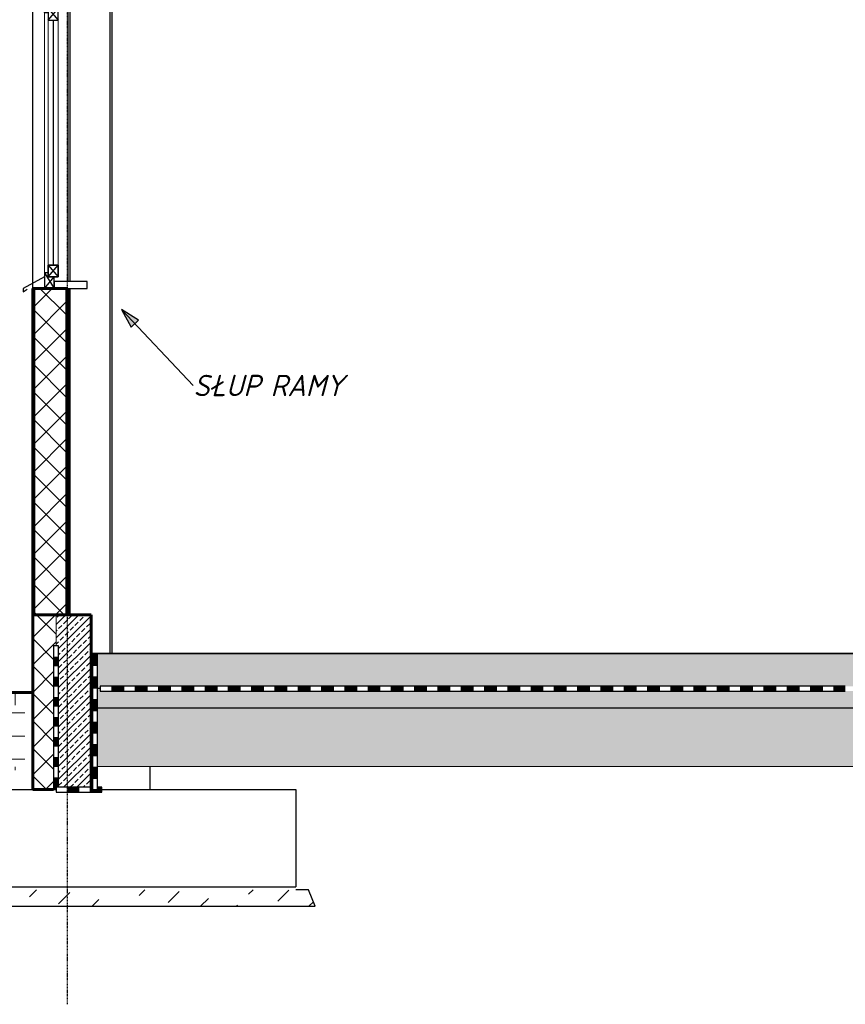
# Model space of a CAD drawing. Header units: millimetres. Extents: x -10352 to 14047, y -2253 to 9892.
# Tile 2 of 8: x -8201 to -3951, y -1805 to 3263. Entities that reach past the tile are written whole.
import ezdxf

# ---------------------------------------------------------------- set-up
doc = ezdxf.new("R2010")
doc.units = ezdxf.units.MM
doc.linetypes.add('Kreska', pattern=[4, 2.5, -1.5])
doc.linetypes.add('Linia osi', pattern=[14, 6, -3, 2, -3])
for name, color, linetype, lineweight in [('A-DETL-GENF', 92, 'Continuous', 25), ('A-FLOR', 192, 'Continuous', 25), ('A-FLOR-MCUT', 51, 'Continuous', 25), ('A-FLOR-OVHD', 1, 'Kreska', 20), ('A-FLOR-PATT', 8, 'Continuous', 35), ('A-GLAZ', 151, 'Continuous', 25), ('A-GLAZ-SILL', 1, 'Continuous', 25), ('A-WALL', 113, 'Continuous', 25), ('A-WALL-PATT', 111, 'Continuous', 60), ('G-ANNO-TEXT', 231, 'Continuous', 20), ('S-COLS', 52, 'Continuous', 25), ('S-FNDN', 32, 'Continuous', 25), ('S-GRID', 1, 'Continuous', 20)]:
    doc.layers.add(name, color=color, linetype=linetype, lineweight=lineweight)
doc.styles.add('GOST Common_I', font='GOST_Common Italic.ttf', dxfattribs={"height": 110})
pattern_1 = [(45, (-1913.88, 5171.7), (-70.7107, 70.7107), []), (135, (-1913.88, 5171.7), (-70.7107, -70.7107), [])]
pattern_2 = [(45, (-1913.88, 5171.7), (-35.921, 149.9703), [80.645, -80.645])]

# ---------------------------------------------------------------- blocks, each defined once
blk = doc.blocks.new('1-2 - 240x150-1907403-A')
at = {"layer": 'A-GLAZ'}
for p, q in [((-8073.9, 3380), (-8023.9, 3320)), ((-8073.9, 3300), (-8023.9, 3380)), ((-8073.9, 3300), (-8073.9, 3380)), ((-8073.9, 3380), (-8023.9, 3380)), ((-8073.9, 3380), (-8073.9, 3300)), ((-8023.9, 3380), (-8073.9, 3380)), ((-8023.9, 3380), (-8023.9, 3320)), ((-8023.9, 3320), (-8023.9, 3380)), ((-8053.9, 3300), (-8073.9, 3300)), ((-8073.9, 3300), (-8053.9, 3300)), ((-8053.9, 3320), (-8003.9, 3260)), ((-8053.9, 3260), (-8003.9, 3320)), ((-8003.9, 3320), (-8053.9, 3320)), ((-8053.9, 3320), (-8053.9, 3260)), ((-8003.9, 3320), (-8053.9, 3320)), ((-8053.9, 3320), (-8053.9, 3260)), ((-8053.9, 3300), (-8053.9, 3320)), ((-8053.9, 3320), (-8023.9, 3320)), ((-8003.9, 3260), (-8003.9, 3320)), ((-8003.9, 3260), (-8003.9, 3320)), ((-8053.9, 3260), (-8003.9, 3260)), ((-8053.9, 3260), (-8003.9, 3260)), ((-8028.9, 3260), (-8028.9, 2000)), ((-8053.9, 2000), (-8003.9, 1940)), ((-8053.9, 1940), (-8003.9, 2000)), ((-8053.9, 1940), (-8053.9, 2000)), ((-8053.9, 2000), (-8003.9, 2000)), ((-8003.9, 2000), (-8053.9, 2000)), ((-8053.9, 2000), (-8053.9, 1940)), ((-8003.9, 2000), (-8003.9, 1940)), ((-8003.9, 1940), (-8003.9, 2000)), ((-8073.9, 1940), (-8183.9, 1880)), ((-8073.9, 1960), (-8023.9, 1880)), ((-8053.9, 1960), (-8073.9, 1960)), ((-8073.9, 1960), (-8073.9, 1880)), ((-8073.9, 1960), (-8073.9, 1880)), ((-8053.9, 1960), (-8073.9, 1960)), ((-8073.9, 1880), (-8023.9, 1940)), ((-8053.9, 1940), (-8053.9, 1960)), ((-8003.9, 1940), (-8053.9, 1940)), ((-8053.9, 1940), (-8003.9, 1940)), ((-8023.9, 1940), (-8053.9, 1940)), ((-8023.9, 1880), (-8023.9, 1940)), ((-8023.9, 1880), (-8023.9, 1940)), ((-8183.9, 1880), (-8183.9, 1862)), ((-8183.9, 1862), (-8163.4, 1876.3)), ((-8073.9, 1880), (-8023.9, 1880)), ((-8073.9, 1880), (-8023.9, 1880))]:
    blk.add_line(p, q, dxfattribs=at)
at = {"layer": 'A-GLAZ', "lineweight": 20}
for p, q in [((-8073.9, 1960), (-8073.9, 3300)), ((-8053.9, 3260), (-8053.9, 2000)), ((-8003.9, 3260), (-8003.9, 2000))]:
    blk.add_line(p, q, dxfattribs=at)
at = {"layer": 'A-GLAZ-SILL'}
for p, q in [((-7853.9, 1915), (-8023.9, 1915)), ((-8023.9, 1915), (-8023.9, 1880)), ((-8023.9, 1880), (-7853.9, 1880)), ((-7853.9, 1880), (-7853.9, 1915))]:
    blk.add_line(p, q, dxfattribs=at)
blk = doc.blocks.new('AR Stopa fundam 1 - SF-3-V2-A')
at = {"layer": 'S-FNDN'}
for p, q in [((-7528.9, -700), (-7528.9, -580)), ((-8778.9, -700), (-8133.9, -700)), ((-8778.9, -1200), (-8778.9, -700)), ((-7778.9, -700), (-6778.9, -700)), ((-6778.9, -700), (-6778.9, -1200)), ((-8778.9, -1200), (-6778.9, -1200))]:
    blk.add_line(p, q, dxfattribs=at)
blk = doc.blocks.new('Grunt - Grunt-1944224-A')
at = {"layer": 'A-DETL-GENF', "lineweight": 20}
h = blk.add_hatch(dxfattribs=at)
h.set_pattern_fill('FP_6', color=256, style=0, pattern_type=2)
h.set_pattern_definition([(0, (-1913.88, 5171.7), (317.5, 317.5), [317.5, -317.5]), (0, (-1913.88, 5290.76), (317.5, 317.5), [317.5, -317.5]), (0, (-1913.88, 5409.83), (317.5, 317.5), [317.5, -317.5]), (90, (-1874.2, 5449.5), (-317.5, 317.5), [317.5, -317.5]), (90, (-1755.13, 5449.5), (-317.5, 317.5), [317.5, -317.5]), (90, (-1636.06, 5449.5), (-317.5, 317.5), [317.5, -317.5])])
h.paths.add_polyline_path([(-8173.9, -600), (-8173.9, -200), (-9062.7, -200), (-9062.7, -600), (-8778.9, -600)], flags=0)
at = {"layer": 'A-DETL-GENF', "lineweight": 60}
for p in [(-8173.9, -200), (-8133.9, -200)]:
    blk.add_line(p, (-9062.7, -200), dxfattribs=at)
blk = doc.blocks.new('Podbudowa fundamentu - Z odsadzką-1948091-A')
at = {"layer": 'A-DETL-GENF', "lineweight": 20}
h = blk.add_hatch(dxfattribs=at)
h.set_pattern_fill('FP_4', color=256, style=0, pattern_type=2)
h.set_pattern_definition(pattern_2)
h.paths.add_polyline_path([(-7833.9, -1300), (-6680.3, -1300), (-6713.8, -1215), (-8844, -1215), (-8877.5, -1300), (-8778.9, -1300)], flags=0)
at = {"layer": 'A-DETL-GENF'}
for p, q in [((-8844, -1215), (-8877.5, -1300)), ((-8778.9, -1215), (-8844, -1215)), ((-6713.8, -1215), (-6778.9, -1215)), ((-6680.3, -1300), (-6713.8, -1215)), ((-8877.5, -1300), (-6680.3, -1300))]:
    blk.add_line(p, q, dxfattribs=at)
blk = doc.blocks.new('Detal powtarzalny - izolacja 1-1574146-A')
at = {"layer": 'A-DETL-GENF'}
for points in [[(-8026.4, -63.3), (-8001.4, -63.3), (-8001.4, -20), (-8026.4, -20)], [(-8013.9, -166.7), (-8001.4, -166.7), (-8001.4, -123.3), (-8026.4, -123.3), (-8026.4, -166.7)], [(-8013.9, -270), (-8001.4, -270), (-8001.4, -226.7), (-8026.4, -226.7), (-8026.4, -270)], [(-8001.4, -373.3), (-8001.4, -330), (-8026.4, -330), (-8026.4, -373.3), (-8013.9, -373.3)], [(-8026.4, -476.7), (-8001.4, -476.7), (-8001.4, -433.3), (-8026.4, -433.3)], [(-8026.4, -580), (-8001.4, -580), (-8001.4, -536.7), (-8026.4, -536.7)], [(-8026.4, -700), (-8013.9, -700), (-8013.9, -687.5), (-8001.4, -687.5), (-8001.4, -640), (-8026.4, -640), (-8026.4, -687.5)]]:
    blk.add_hatch(color=256, dxfattribs=at).paths.add_polyline_path(points, flags=0)
for p, q in [((-8026.4, 40), (-8026.4, -20)), ((-8001.4, 40), (-8026.4, 40)), ((-8001.4, -20), (-8001.4, 40)), ((-8001.4, -20), (-8026.4, -20)), ((-8026.4, -20), (-8026.4, -63.3)), ((-8001.4, -63.3), (-8001.4, -20)), ((-8026.4, -63.3), (-8026.4, -123.3)), ((-8001.4, -63.3), (-8026.4, -63.3)), ((-8001.4, -123.3), (-8001.4, -63.3)), ((-8001.4, -123.3), (-8026.4, -123.3)), ((-8026.4, -123.3), (-8026.4, -166.7)), ((-8001.4, -166.7), (-8001.4, -123.3)), ((-8026.4, -166.7), (-8026.4, -226.7)), ((-8001.4, -166.7), (-8026.4, -166.7)), ((-8001.4, -226.7), (-8001.4, -166.7)), ((-8001.4, -226.7), (-8026.4, -226.7)), ((-8026.4, -226.7), (-8026.4, -270)), ((-8001.4, -270), (-8001.4, -226.7)), ((-8026.4, -270), (-8026.4, -330)), ((-8001.4, -270), (-8026.4, -270)), ((-8001.4, -330), (-8001.4, -270)), ((-8001.4, -330), (-8026.4, -330)), ((-8026.4, -330), (-8026.4, -373.3)), ((-8001.4, -373.3), (-8001.4, -330)), ((-8026.4, -373.3), (-8026.4, -433.3)), ((-8001.4, -373.3), (-8026.4, -373.3)), ((-8001.4, -433.3), (-8001.4, -373.3)), ((-8001.4, -433.3), (-8026.4, -433.3)), ((-8026.4, -433.3), (-8026.4, -476.7)), ((-8001.4, -476.7), (-8001.4, -433.3)), ((-8026.4, -476.7), (-8026.4, -536.7)), ((-8001.4, -476.7), (-8026.4, -476.7)), ((-8001.4, -536.7), (-8001.4, -476.7)), ((-8001.4, -536.7), (-8026.4, -536.7)), ((-8026.4, -536.7), (-8026.4, -580)), ((-8001.4, -580), (-8001.4, -536.7)), ((-8026.4, -580), (-8026.4, -640)), ((-8001.4, -580), (-8026.4, -580)), ((-8001.4, -640), (-8001.4, -580)), ((-8001.4, -640), (-8026.4, -640)), ((-8026.4, -640), (-8026.4, -700)), ((-8001.4, -687.5), (-8001.4, -640)), ((-8026.4, -700), (-8013.9, -700))]:
    blk.add_line(p, q, dxfattribs=at)
at = {"layer": 'A-DETL-GENF', "lineweight": 20}
for p, q in [((-8026.4, -63.3), (-8026.4, 40)), ((-8026.4, 40), (-8001.4, 40)), ((-8001.4, -63.3), (-8001.4, 40)), ((-8026.4, -166.7), (-8026.4, -63.3)), ((-8026.4, -63.3), (-8001.4, -63.3)), ((-8001.4, -166.7), (-8001.4, -63.3)), ((-8026.4, -270), (-8026.4, -166.7)), ((-8026.4, -166.7), (-8001.4, -166.7)), ((-8001.4, -270), (-8001.4, -166.7)), ((-8026.4, -373.3), (-8026.4, -270)), ((-8026.4, -270), (-8001.4, -270)), ((-8001.4, -373.3), (-8001.4, -270)), ((-8026.4, -476.7), (-8026.4, -373.3)), ((-8026.4, -373.3), (-8001.4, -373.3)), ((-8001.4, -476.7), (-8001.4, -373.3)), ((-8026.4, -580), (-8026.4, -476.7)), ((-8026.4, -476.7), (-8001.4, -476.7)), ((-8001.4, -580), (-8001.4, -476.7)), ((-8026.4, -700), (-8026.4, -580)), ((-8026.4, -580), (-8001.4, -580)), ((-8001.4, -687.5), (-8001.4, -580))]:
    blk.add_line(p, q, dxfattribs=at)
blk = doc.blocks.new('Detal powtarzalny - izolacja 1-V9-A')
at = {"layer": 'A-DETL-GENF'}
for points in [[(-7898.9, -712.5), (-7898.9, -687.5), (-7953.9, -687.5), (-7953.9, -712.5)], [(-7838.9, -712.5), (-7778.9, -712.5), (-7778.9, -687.5), (-7801.4, -687.5), (-7801.4, -700), (-7826.4, -700), (-7826.4, -687.5), (-7838.9, -687.5), (-7838.9, -700)]]:
    blk.add_hatch(color=256, dxfattribs=at).paths.add_polyline_path(points, flags=0)
for p, q in [((-7953.9, -687.5), (-8013.9, -687.5)), ((-8013.9, -687.5), (-8013.9, -712.5)), ((-7953.9, -687.5), (-7953.9, -712.5)), ((-7898.9, -687.5), (-7953.9, -687.5)), ((-7838.9, -687.5), (-7898.9, -687.5)), ((-7898.9, -687.5), (-7898.9, -712.5)), ((-7838.9, -687.5), (-7838.9, -712.5)), ((-7826.4, -687.5), (-7838.9, -687.5)), ((-7778.9, -687.5), (-7801.4, -687.5)), ((-7778.9, -712.5), (-7778.9, -687.5)), ((-8013.9, -712.5), (-7953.9, -712.5)), ((-7953.9, -712.5), (-7898.9, -712.5)), ((-7898.9, -712.5), (-7838.9, -712.5)), ((-7838.9, -712.5), (-7778.9, -712.5))]:
    blk.add_line(p, q, dxfattribs=at)
at = {"layer": 'A-DETL-GENF', "lineweight": 20}
for p, q in [((-7898.9, -687.5), (-8013.9, -687.5)), ((-8013.9, -712.5), (-8013.9, -687.5)), ((-7826.4, -687.5), (-7898.9, -687.5)), ((-7898.9, -712.5), (-7898.9, -687.5)), ((-7778.9, -687.5), (-7801.4, -687.5)), ((-7898.9, -712.5), (-8013.9, -712.5)), ((-7778.9, -712.5), (-7898.9, -712.5))]:
    blk.add_line(p, q, dxfattribs=at)
blk = doc.blocks.new('Detal powtarzalny - izolacja 1-V10-A')
at = {"layer": 'A-DETL-GENF'}
for points in [[(-7801.4, -60), (-7801.4, 0), (-7826.4, 0), (-7826.4, -60)], [(-7801.4, -176), (-7801.4, -120), (-7826.4, -120), (-7826.4, -176)], [(-7801.4, -292), (-7801.4, -236), (-7826.4, -236), (-7826.4, -292)], [(-7801.4, -408), (-7801.4, -352), (-7826.4, -352), (-7826.4, -408)], [(-7801.4, -524), (-7801.4, -468), (-7826.4, -468), (-7826.4, -524)], [(-7801.4, -640), (-7801.4, -584), (-7826.4, -584), (-7826.4, -640)]]:
    blk.add_hatch(color=256, dxfattribs=at).paths.add_polyline_path(points, flags=0)
for p, q in [((-7801.4, 0), (-7826.4, 0)), ((-7826.4, 0), (-7826.4, -60)), ((-7801.4, -60), (-7801.4, 0)), ((-7826.4, -60), (-7826.4, -120)), ((-7826.4, -60), (-7801.4, -60)), ((-7801.4, -120), (-7801.4, -60)), ((-7826.4, -120), (-7826.4, -176)), ((-7826.4, -120), (-7801.4, -120)), ((-7801.4, -176), (-7801.4, -120)), ((-7826.4, -176), (-7826.4, -236)), ((-7826.4, -176), (-7801.4, -176)), ((-7801.4, -236), (-7801.4, -176)), ((-7826.4, -236), (-7826.4, -292)), ((-7826.4, -236), (-7801.4, -236)), ((-7801.4, -292), (-7801.4, -236)), ((-7826.4, -292), (-7826.4, -352)), ((-7826.4, -292), (-7801.4, -292)), ((-7801.4, -352), (-7801.4, -292)), ((-7826.4, -352), (-7826.4, -408)), ((-7826.4, -352), (-7801.4, -352)), ((-7801.4, -408), (-7801.4, -352)), ((-7826.4, -408), (-7801.4, -408)), ((-7826.4, -408.3), (-7826.4, -468)), ((-7801.4, -468), (-7801.4, -408.3)), ((-7826.4, -468), (-7826.4, -524)), ((-7826.4, -468), (-7801.4, -468)), ((-7801.4, -524), (-7801.4, -468)), ((-7826.4, -524), (-7826.4, -584)), ((-7826.4, -524), (-7801.4, -524)), ((-7801.4, -584), (-7801.4, -524)), ((-7826.4, -584), (-7826.4, -640)), ((-7826.4, -584), (-7801.4, -584)), ((-7801.4, -640), (-7801.4, -584)), ((-7826.4, -640), (-7826.4, -700)), ((-7826.4, -640), (-7801.4, -640)), ((-7801.4, -700), (-7801.4, -640)), ((-7826.4, -700), (-7801.4, -700))]:
    blk.add_line(p, q, dxfattribs=at)
at = {"layer": 'A-DETL-GENF', "lineweight": 20}
for p, q in [((-7826.4, 0), (-7826.4, -120)), ((-7801.4, 0), (-7801.4, -120)), ((-7826.4, -120), (-7826.4, -236)), ((-7801.4, -120), (-7826.4, -120)), ((-7801.4, -120), (-7801.4, -236)), ((-7826.4, -236), (-7826.4, -352)), ((-7801.4, -236), (-7826.4, -236)), ((-7801.4, -236), (-7801.4, -352)), ((-7826.4, -352), (-7826.4, -468)), ((-7801.4, -352), (-7826.4, -352)), ((-7801.4, -352), (-7801.4, -468)), ((-7826.4, -468), (-7826.4, -584)), ((-7801.4, -468), (-7826.4, -468)), ((-7801.4, -468), (-7801.4, -584)), ((-7826.4, -584), (-7826.4, -700)), ((-7801.4, -584), (-7826.4, -584)), ((-7801.4, -584), (-7801.4, -700)), ((-7801.4, -700), (-7826.4, -700))]:
    blk.add_line(p, q, dxfattribs=at)
blk = doc.blocks.new('Detal powtarzalny - izolacja 1-V11-A')
at = {"layer": 'A-DETL-GENF'}
for points in [[(-7666.5, -192.5), (-7666.5, -167.5), (-7726.4, -167.5), (-7726.4, -192.5)], [(-7606.5, -192.5), (-7546.7, -192.5), (-7546.7, -167.5), (-7606.5, -167.5), (-7606.5, -180)], [(-7486.7, -192.5), (-7426.8, -192.5), (-7426.8, -167.5), (-7486.7, -167.5), (-7486.7, -180)], [(-7366.8, -192.5), (-7307, -192.5), (-7307, -167.5), (-7366.8, -167.5), (-7366.8, -180)], [(-7247, -192.5), (-7187.1, -192.5), (-7187.1, -167.5), (-7247, -167.5), (-7247, -180)], [(-7127.1, -192.5), (-7067.2, -192.5), (-7067.2, -167.5), (-7127.1, -167.5), (-7127.1, -180)], [(-7007.2, -192.5), (-6947.4, -192.5), (-6947.4, -167.5), (-7007.2, -167.5), (-7007.2, -180)], [(-6887.4, -192.5), (-6827.5, -192.5), (-6827.5, -167.5), (-6887.4, -167.5), (-6887.4, -180)], [(-6767.5, -192.5), (-6707.7, -192.5), (-6707.7, -167.5), (-6767.5, -167.5), (-6767.5, -180)], [(-6587.8, -192.5), (-6587.8, -167.5), (-6647.7, -167.5), (-6647.7, -192.5), (-6591.6, -192.5)], [(-6467.9, -192.5), (-6467.9, -167.5), (-6527.8, -167.5), (-6527.8, -192.5)], [(-6348.1, -192.5), (-6348.1, -167.5), (-6407.9, -167.5), (-6407.9, -192.5)], [(-6228.2, -192.5), (-6228.2, -167.5), (-6288.1, -167.5), (-6288.1, -192.5)], [(-6168.2, -192.5), (-6108.4, -192.5), (-6108.4, -167.5), (-6168.2, -167.5), (-6168.2, -180)], [(-6048.4, -192.5), (-5988.5, -192.5), (-5988.5, -167.5), (-6048.4, -167.5), (-6048.4, -180)], [(-5928.5, -192.5), (-5868.6, -192.5), (-5868.6, -167.5), (-5928.5, -167.5), (-5928.5, -180)], [(-5808.6, -192.5), (-5748.8, -192.5), (-5748.8, -167.5), (-5808.6, -167.5), (-5808.6, -180)], [(-5688.8, -192.5), (-5628.9, -192.5), (-5628.9, -167.5), (-5688.8, -167.5), (-5688.8, -180)], [(-5568.9, -192.5), (-5509.1, -192.5), (-5509.1, -167.5), (-5568.9, -167.5), (-5568.9, -180)], [(-5449.1, -192.5), (-5389.2, -192.5), (-5389.2, -167.5), (-5449.1, -167.5), (-5449.1, -180)], [(-5329.2, -192.5), (-5269.3, -192.5), (-5269.3, -167.5), (-5329.2, -167.5), (-5329.2, -180)], [(-5209.3, -192.5), (-5149.5, -192.5), (-5149.5, -167.5), (-5209.3, -167.5), (-5209.3, -180)], [(-5089.5, -192.5), (-5029.6, -192.5), (-5029.6, -167.5), (-5089.5, -167.5), (-5089.5, -180)], [(-4969.6, -192.5), (-4909.8, -192.5), (-4909.8, -167.5), (-4969.6, -167.5), (-4969.6, -180)], [(-4849.8, -192.5), (-4789.9, -192.5), (-4789.9, -167.5), (-4849.8, -167.5), (-4849.8, -180)], [(-4729.9, -192.5), (-4670.1, -192.5), (-4670.1, -167.5), (-4729.9, -167.5), (-4729.9, -180)], [(-4610.1, -192.5), (-4550.2, -192.5), (-4550.2, -167.5), (-4610.1, -167.5), (-4610.1, -180)], [(-4490.2, -192.5), (-4430.3, -192.5), (-4430.3, -167.5), (-4490.2, -167.5), (-4490.2, -180)], [(-4370.3, -192.5), (-4310.5, -192.5), (-4310.5, -167.5), (-4370.3, -167.5), (-4370.3, -180)], [(-4250.5, -192.5), (-4190.6, -192.5), (-4190.6, -167.5), (-4250.5, -167.5), (-4250.5, -180)], [(-4070.8, -192.5), (-4070.8, -167.5), (-4130.6, -167.5), (-4130.6, -192.5), (-4120.4, -192.5)], [(-3950.9, -192.5), (-3950.9, -167.5), (-4010.8, -167.5), (-4010.8, -192.5)]]:
    blk.add_hatch(color=256, dxfattribs=at).paths.add_polyline_path(points, flags=0)
for p, q in [((-7726.4, -167.5), (-7786.4, -167.5)), ((-7786.4, -167.5), (-7786.4, -192.5)), ((-7786.4, -192.5), (-7726.4, -192.5)), ((-7726.4, -167.5), (-7726.4, -192.5)), ((-7666.5, -167.5), (-7726.4, -167.5)), ((-7726.4, -192.5), (-7666.5, -192.5)), ((-7606.5, -167.5), (-7666.5, -167.5)), ((-7666.5, -167.5), (-7666.5, -192.5)), ((-7666.5, -192.5), (-7606.5, -192.5)), ((-7606.5, -167.5), (-7606.5, -192.5)), ((-7546.7, -167.5), (-7606.5, -167.5)), ((-7606.5, -192.5), (-7546.7, -192.5)), ((-7486.7, -167.5), (-7546.7, -167.5)), ((-7546.7, -167.5), (-7546.7, -192.5)), ((-7546.7, -192.5), (-7486.7, -192.5)), ((-7486.7, -167.5), (-7486.7, -192.5)), ((-7426.8, -167.5), (-7486.7, -167.5)), ((-7486.7, -192.5), (-7426.8, -192.5)), ((-7366.8, -167.5), (-7426.8, -167.5)), ((-7426.8, -167.5), (-7426.8, -192.5)), ((-7426.8, -192.5), (-7366.8, -192.5)), ((-7366.8, -167.5), (-7366.8, -192.5)), ((-7307, -167.5), (-7366.8, -167.5)), ((-7366.8, -192.5), (-7307, -192.5)), ((-7247, -167.5), (-7307, -167.5)), ((-7307, -167.5), (-7307, -192.5)), ((-7307, -192.5), (-7247, -192.5)), ((-7247, -167.5), (-7247, -192.5)), ((-7187.1, -167.5), (-7247, -167.5)), ((-7247, -192.5), (-7187.1, -192.5)), ((-7127.1, -167.5), (-7187.1, -167.5)), ((-7187.1, -167.5), (-7187.1, -192.5)), ((-7187.1, -192.5), (-7127.1, -192.5)), ((-7127.1, -167.5), (-7127.1, -192.5)), ((-7067.2, -167.5), (-7127.1, -167.5)), ((-7127.1, -192.5), (-7067.2, -192.5)), ((-7007.2, -167.5), (-7067.2, -167.5)), ((-7067.2, -167.5), (-7067.2, -192.5)), ((-7067.2, -192.5), (-7007.2, -192.5)), ((-7007.2, -167.5), (-7007.2, -192.5)), ((-6947.4, -167.5), (-7007.2, -167.5)), ((-7007.2, -192.5), (-6947.4, -192.5)), ((-6887.4, -167.5), (-6947.4, -167.5)), ((-6947.4, -167.5), (-6947.4, -192.5)), ((-6947.4, -192.5), (-6887.4, -192.5)), ((-6887.4, -167.5), (-6887.4, -192.5)), ((-6827.5, -167.5), (-6887.4, -167.5)), ((-6887.4, -192.5), (-6827.5, -192.5)), ((-6767.5, -167.5), (-6827.5, -167.5)), ((-6827.5, -167.5), (-6827.5, -192.5)), ((-6827.5, -192.5), (-6767.5, -192.5)), ((-6767.5, -167.5), (-6767.5, -192.5)), ((-6707.7, -167.5), (-6767.5, -167.5)), ((-6767.5, -192.5), (-6707.7, -192.5)), ((-6647.7, -167.5), (-6707.7, -167.5)), ((-6707.7, -167.5), (-6707.7, -192.5)), ((-6707.7, -192.5), (-6647.7, -192.5)), ((-6647.7, -167.5), (-6647.7, -192.5)), ((-6587.8, -167.5), (-6647.7, -167.5)), ((-6647.7, -192.5), (-6587.8, -192.5)), ((-6527.8, -167.5), (-6587.8, -167.5)), ((-6587.8, -167.5), (-6587.8, -192.5)), ((-6587.8, -192.5), (-6527.8, -192.5)), ((-6527.8, -167.5), (-6527.8, -192.5)), ((-6467.9, -167.5), (-6527.8, -167.5)), ((-6527.8, -192.5), (-6467.9, -192.5)), ((-6407.9, -167.5), (-6467.9, -167.5)), ((-6467.9, -167.5), (-6467.9, -192.5)), ((-6467.9, -192.5), (-6407.9, -192.5)), ((-6407.9, -167.5), (-6407.9, -192.5)), ((-6348.1, -167.5), (-6407.9, -167.5)), ((-6407.9, -192.5), (-6348.1, -192.5)), ((-6288.1, -167.5), (-6348.1, -167.5)), ((-6348.1, -167.5), (-6348.1, -192.5)), ((-6348.1, -192.5), (-6288.1, -192.5)), ((-6288.1, -167.5), (-6288.1, -192.5)), ((-6228.2, -167.5), (-6288.1, -167.5)), ((-6288.1, -192.5), (-6228.2, -192.5)), ((-6168.2, -167.5), (-6228.2, -167.5)), ((-6228.2, -167.5), (-6228.2, -192.5)), ((-6228.2, -192.5), (-6168.2, -192.5)), ((-6168.2, -167.5), (-6168.2, -192.5)), ((-6108.4, -167.5), (-6168.2, -167.5)), ((-6168.2, -192.5), (-6108.4, -192.5)), ((-6048.4, -167.5), (-6108.4, -167.5)), ((-6108.4, -167.5), (-6108.4, -192.5)), ((-6108.4, -192.5), (-6048.4, -192.5)), ((-6048.4, -167.5), (-6048.4, -192.5)), ((-5988.5, -167.5), (-6048.4, -167.5)), ((-6048.4, -192.5), (-5988.5, -192.5)), ((-5928.5, -167.5), (-5988.5, -167.5)), ((-5988.5, -167.5), (-5988.5, -192.5)), ((-5988.5, -192.5), (-5928.5, -192.5)), ((-5928.5, -167.5), (-5928.5, -192.5)), ((-5868.6, -167.5), (-5928.5, -167.5)), ((-5928.5, -192.5), (-5868.6, -192.5)), ((-5808.6, -167.5), (-5868.6, -167.5)), ((-5868.6, -167.5), (-5868.6, -192.5)), ((-5868.6, -192.5), (-5808.6, -192.5)), ((-5808.6, -167.5), (-5808.6, -192.5)), ((-5748.8, -167.5), (-5808.6, -167.5)), ((-5808.6, -192.5), (-5748.8, -192.5)), ((-5688.8, -167.5), (-5748.8, -167.5)), ((-5748.8, -167.5), (-5748.8, -192.5)), ((-5748.8, -192.5), (-5688.8, -192.5)), ((-5688.8, -167.5), (-5688.8, -192.5)), ((-5628.9, -167.5), (-5688.8, -167.5)), ((-5688.8, -192.5), (-5628.9, -192.5)), ((-5568.9, -167.5), (-5628.9, -167.5)), ((-5628.9, -167.5), (-5628.9, -192.5)), ((-5628.9, -192.5), (-5568.9, -192.5)), ((-5568.9, -167.5), (-5568.9, -192.5)), ((-5509.1, -167.5), (-5568.9, -167.5)), ((-5568.9, -192.5), (-5509.1, -192.5)), ((-5449.1, -167.5), (-5509.1, -167.5)), ((-5509.1, -167.5), (-5509.1, -192.5)), ((-5509.1, -192.5), (-5449.1, -192.5)), ((-5449.1, -167.5), (-5449.1, -192.5)), ((-5389.2, -167.5), (-5449.1, -167.5)), ((-5449.1, -192.5), (-5389.2, -192.5)), ((-5329.2, -167.5), (-5389.2, -167.5)), ((-5389.2, -167.5), (-5389.2, -192.5)), ((-5389.2, -192.5), (-5329.2, -192.5)), ((-5329.2, -167.5), (-5329.2, -192.5)), ((-5269.3, -167.5), (-5329.2, -167.5)), ((-5329.2, -192.5), (-5269.3, -192.5)), ((-5209.3, -167.5), (-5269.3, -167.5)), ((-5269.3, -167.5), (-5269.3, -192.5)), ((-5269.3, -192.5), (-5209.3, -192.5)), ((-5209.3, -167.5), (-5209.3, -192.5)), ((-5149.5, -167.5), (-5209.3, -167.5)), ((-5209.3, -192.5), (-5149.5, -192.5)), ((-5089.5, -167.5), (-5149.5, -167.5)), ((-5149.5, -167.5), (-5149.5, -192.5)), ((-5149.5, -192.5), (-5089.5, -192.5)), ((-5089.5, -167.5), (-5089.5, -192.5)), ((-5029.6, -167.5), (-5089.5, -167.5)), ((-5089.5, -192.5), (-5029.6, -192.5)), ((-4969.6, -167.5), (-5029.6, -167.5)), ((-5029.6, -167.5), (-5029.6, -192.5)), ((-5029.6, -192.5), (-4969.6, -192.5)), ((-4969.6, -167.5), (-4969.6, -192.5)), ((-4909.8, -167.5), (-4969.6, -167.5)), ((-4969.6, -192.5), (-4909.8, -192.5)), ((-4849.8, -167.5), (-4909.8, -167.5)), ((-4909.8, -167.5), (-4909.8, -192.5)), ((-4909.8, -192.5), (-4849.8, -192.5)), ((-4849.8, -167.5), (-4849.8, -192.5)), ((-4789.9, -167.5), (-4849.8, -167.5)), ((-4849.8, -192.5), (-4789.9, -192.5)), ((-4729.9, -167.5), (-4789.9, -167.5)), ((-4789.9, -167.5), (-4789.9, -192.5)), ((-4789.9, -192.5), (-4729.9, -192.5)), ((-4729.9, -167.5), (-4729.9, -192.5)), ((-4670.1, -167.5), (-4729.9, -167.5)), ((-4729.9, -192.5), (-4670.1, -192.5)), ((-4610.1, -167.5), (-4670.1, -167.5)), ((-4670.1, -167.5), (-4670.1, -192.5)), ((-4670.1, -192.5), (-4610.1, -192.5)), ((-4610.1, -167.5), (-4610.1, -192.5)), ((-4550.2, -167.5), (-4610.1, -167.5)), ((-4610.1, -192.5), (-4550.2, -192.5)), ((-4490.2, -167.5), (-4550.2, -167.5)), ((-4550.2, -167.5), (-4550.2, -192.5)), ((-4550.2, -192.5), (-4490.2, -192.5)), ((-4490.2, -167.5), (-4490.2, -192.5)), ((-4430.3, -167.5), (-4490.2, -167.5)), ((-4490.2, -192.5), (-4430.3, -192.5)), ((-4370.3, -167.5), (-4430.3, -167.5)), ((-4430.3, -167.5), (-4430.3, -192.5)), ((-4430.3, -192.5), (-4370.3, -192.5)), ((-4370.3, -167.5), (-4370.3, -192.5)), ((-4310.5, -167.5), (-4370.3, -167.5)), ((-4370.3, -192.5), (-4310.5, -192.5)), ((-4250.5, -167.5), (-4310.5, -167.5)), ((-4310.5, -167.5), (-4310.5, -192.5)), ((-4310.5, -192.5), (-4250.5, -192.5)), ((-4250.5, -167.5), (-4250.5, -192.5)), ((-4190.6, -167.5), (-4250.5, -167.5)), ((-4250.5, -192.5), (-4190.6, -192.5)), ((-4130.6, -167.5), (-4190.6, -167.5)), ((-4190.6, -167.5), (-4190.6, -192.5)), ((-4190.6, -192.5), (-4130.6, -192.5)), ((-4130.6, -167.5), (-4130.6, -192.5)), ((-4070.8, -167.5), (-4130.6, -167.5)), ((-4130.6, -192.5), (-4070.8, -192.5)), ((-4010.8, -167.5), (-4070.8, -167.5)), ((-4070.8, -167.5), (-4070.8, -192.5)), ((-4070.8, -192.5), (-4010.8, -192.5)), ((-4010.8, -167.5), (-4010.8, -192.5)), ((-3950.9, -167.5), (-4010.8, -167.5)), ((-4010.8, -192.5), (-3950.9, -192.5))]:
    blk.add_line(p, q, dxfattribs=at)
at = {"layer": 'A-DETL-GENF', "lineweight": 20}
for p, q in [((-7666.5, -167.5), (-7786.4, -167.5)), ((-7786.4, -192.5), (-7786.4, -167.5)), ((-7666.5, -192.5), (-7786.4, -192.5)), ((-7546.7, -167.5), (-7666.5, -167.5)), ((-7666.5, -192.5), (-7666.5, -167.5)), ((-7546.7, -192.5), (-7666.5, -192.5)), ((-7426.8, -167.5), (-7546.7, -167.5)), ((-7546.7, -192.5), (-7546.7, -167.5)), ((-7426.8, -192.5), (-7546.7, -192.5)), ((-7307, -167.5), (-7426.8, -167.5)), ((-7426.8, -192.5), (-7426.8, -167.5)), ((-7307, -192.5), (-7426.8, -192.5)), ((-7187.1, -167.5), (-7307, -167.5)), ((-7307, -192.5), (-7307, -167.5)), ((-7187.1, -192.5), (-7307, -192.5)), ((-7067.2, -167.5), (-7187.1, -167.5)), ((-7187.1, -192.5), (-7187.1, -167.5)), ((-7067.2, -192.5), (-7187.1, -192.5)), ((-6947.4, -167.5), (-7067.2, -167.5)), ((-7067.2, -192.5), (-7067.2, -167.5)), ((-6947.4, -192.5), (-7067.2, -192.5)), ((-6827.5, -167.5), (-6947.4, -167.5)), ((-6947.4, -192.5), (-6947.4, -167.5)), ((-6827.5, -192.5), (-6947.4, -192.5)), ((-6707.7, -167.5), (-6827.5, -167.5)), ((-6827.5, -192.5), (-6827.5, -167.5)), ((-6707.7, -192.5), (-6827.5, -192.5)), ((-6587.8, -167.5), (-6707.7, -167.5)), ((-6707.7, -192.5), (-6707.7, -167.5)), ((-6587.8, -192.5), (-6707.7, -192.5)), ((-6467.9, -167.5), (-6587.8, -167.5)), ((-6587.8, -192.5), (-6587.8, -167.5)), ((-6467.9, -192.5), (-6587.8, -192.5)), ((-6348.1, -167.5), (-6467.9, -167.5)), ((-6467.9, -192.5), (-6467.9, -167.5)), ((-6348.1, -192.5), (-6467.9, -192.5)), ((-6228.2, -167.5), (-6348.1, -167.5)), ((-6348.1, -192.5), (-6348.1, -167.5)), ((-6228.2, -192.5), (-6348.1, -192.5)), ((-6108.4, -167.5), (-6228.2, -167.5)), ((-6228.2, -192.5), (-6228.2, -167.5)), ((-6108.4, -192.5), (-6228.2, -192.5)), ((-5988.5, -167.5), (-6108.4, -167.5)), ((-6108.4, -192.5), (-6108.4, -167.5)), ((-5988.5, -192.5), (-6108.4, -192.5)), ((-5868.6, -167.5), (-5988.5, -167.5)), ((-5988.5, -192.5), (-5988.5, -167.5)), ((-5868.6, -192.5), (-5988.5, -192.5)), ((-5748.8, -167.5), (-5868.6, -167.5)), ((-5868.6, -192.5), (-5868.6, -167.5)), ((-5748.8, -192.5), (-5868.6, -192.5)), ((-5628.9, -167.5), (-5748.8, -167.5)), ((-5748.8, -192.5), (-5748.8, -167.5)), ((-5628.9, -192.5), (-5748.8, -192.5)), ((-5509.1, -167.5), (-5628.9, -167.5)), ((-5628.9, -192.5), (-5628.9, -167.5)), ((-5509.1, -192.5), (-5628.9, -192.5)), ((-5389.2, -167.5), (-5509.1, -167.5)), ((-5509.1, -192.5), (-5509.1, -167.5)), ((-5389.2, -192.5), (-5509.1, -192.5)), ((-5269.3, -167.5), (-5389.2, -167.5)), ((-5389.2, -192.5), (-5389.2, -167.5)), ((-5269.3, -192.5), (-5389.2, -192.5)), ((-5149.5, -167.5), (-5269.3, -167.5)), ((-5269.3, -192.5), (-5269.3, -167.5)), ((-5149.5, -192.5), (-5269.3, -192.5)), ((-5029.6, -167.5), (-5149.5, -167.5)), ((-5149.5, -192.5), (-5149.5, -167.5)), ((-5029.6, -192.5), (-5149.5, -192.5)), ((-4909.8, -167.5), (-5029.6, -167.5)), ((-5029.6, -192.5), (-5029.6, -167.5)), ((-4909.8, -192.5), (-5029.6, -192.5)), ((-4789.9, -167.5), (-4909.8, -167.5)), ((-4909.8, -192.5), (-4909.8, -167.5)), ((-4789.9, -192.5), (-4909.8, -192.5)), ((-4670.1, -167.5), (-4789.9, -167.5)), ((-4789.9, -192.5), (-4789.9, -167.5)), ((-4670.1, -192.5), (-4789.9, -192.5)), ((-4550.2, -167.5), (-4670.1, -167.5)), ((-4670.1, -192.5), (-4670.1, -167.5)), ((-4550.2, -192.5), (-4670.1, -192.5)), ((-4430.3, -167.5), (-4550.2, -167.5)), ((-4550.2, -192.5), (-4550.2, -167.5)), ((-4430.3, -192.5), (-4550.2, -192.5)), ((-4310.5, -167.5), (-4430.3, -167.5)), ((-4430.3, -192.5), (-4430.3, -167.5)), ((-4310.5, -192.5), (-4430.3, -192.5)), ((-4190.6, -167.5), (-4310.5, -167.5)), ((-4310.5, -192.5), (-4310.5, -167.5)), ((-4190.6, -192.5), (-4310.5, -192.5)), ((-4070.8, -167.5), (-4190.6, -167.5)), ((-4190.6, -192.5), (-4190.6, -167.5)), ((-4070.8, -192.5), (-4190.6, -192.5)), ((-3950.9, -167.5), (-4070.8, -167.5)), ((-4070.8, -192.5), (-4070.8, -167.5)), ((-3950.9, -192.5), (-4070.8, -192.5))]:
    blk.add_line(p, q, dxfattribs=at)

msp = doc.modelspace()

# ---------------------------------------------------------------- hatches: boundary and pattern name
at = {"layer": 'A-FLOR-PATT', "lineweight": 20}
h = msp.add_hatch(dxfattribs=at)
h.set_pattern_fill('FP_4', color=256, style=0, pattern_type=2)
h.set_pattern_definition(pattern_2)
h.paths.add_polyline_path([(9353.6, -180), (9364.8, -180), (9364.8, 0), (9347.3, 0), (9347.3, -167.5), (9353.6, -167.5)], flags=0)
h.paths.add_polyline_path([(-7833.9, -180), (-7826.4, -180), (-7826.4, 0), (-7833.9, 0)], flags=0)
h.paths.add_polyline_path([(-7801.4, -180), (-7786.4, -180), (-7786.4, -167.5), (9322.3, -167.5), (9322.3, 0), (-7801.4, 0), (-7801.4, -176)], flags=0)
h = msp.add_hatch(dxfattribs=at)
h.set_pattern_fill('FP_4', color=256, style=0, pattern_type=2)
h.set_pattern_definition(pattern_2)
h.paths.add_polyline_path([(8874.2, -280), (9322.3, -280), (9322.3, -192.5), (-7786.4, -192.5), (-7786.4, -180), (-7801.4, -180), (-7801.4, -280), (8874, -280)], flags=0)
h.paths.add_polyline_path([(-7833.9, -280), (-7826.4, -280), (-7826.4, -180), (-7833.9, -180)], flags=0)
h.paths.add_polyline_path([(9353.6, -280), (9364.8, -280), (9364.8, -180), (9353.6, -180), (9353.6, -192.5), (9347.3, -192.5), (9347.3, -280)], flags=0)
h = msp.add_hatch(dxfattribs=at)
h.set_pattern_fill('FP_3', color=256, style=0, pattern_type=2)
h.set_pattern_definition([(50, (-1913.88, 5171.7), (91.09195, -7.9692), [9.525, -104.775]), (355, (-1913.88, 5171.7), (-17.6212, 95.5283), [7.62, -83.82]), (100.451, (-1906.29, 5171.04), (73.47134, 87.55785), [8.095, -89.045]), (46.184, (-1913.88, 5197.1), (135.5398, -21.0213), [14.288, -157.163]), (96.636, (-1902.58, 5195.35), (118.7017, 123.7142), [12.143, -133.568]), (351.184, (-1913.88, 5197.1), (118.7029, 123.713), [11.43, -125.73]), (21, (-1901.18, 5190.75), (75.80726, -51.1323), [9.525, -104.775]), (326, (-1901.18, 5190.75), (30.9012, 92.0939), [7.62, -83.82]), (71.451, (-1894.86, 5186.49), (106.7084, 40.9602), [8.095, -89.045]), (37.5, (-1913.877, 5171.7), (1.54416, 42.27754), [1.676, -81.128, 1.676, -83.414, -84.137]), (37.5, (-1913.877, 5171.7), (1.54416, 42.27754), [-167.894, 1.676, -82.461]), (7.5, (-1913.877, 5171.7), (33.40972, 50.09037), [1.676, -46.838, 1.676, -79.223, -32.067]), (7.5, (-1913.877, 5171.7), (33.40972, 50.09037), [-129.413, 1.676, -30.391]), (327.5, (-1942.198, 5171.7), (67.79551, -2.864035), [1.676, -30.074, 1.676, -97.384, -131.445]), (327.5, (-1942.198, 5171.7), (67.79551, -2.864035), [-130.81, 1.676, -129.769]), (317.5, (-1954.9, 5171.7), (74.06478, 12.71375), [1.676, -39.599, 1.676, -64.11, -93.345]), (317.5, (-1954.9, 5171.7), (74.06478, 12.71375), [-107.061, 1.676, -91.669])])
h.paths.add_polyline_path([(-7833.9, -580), (-7826.4, -580), (-7826.4, -280), (-7833.9, -280), (-7833.9, -524)], flags=0)
h.paths.add_polyline_path([(-6591.6, -580), (9322.3, -580), (9322.3, -280), (-7801.4, -280), (-7801.4, -580)], flags=0)
h.paths.add_polyline_path([(9347.3, -580), (9364.8, -580), (9364.8, -280), (9347.3, -280), (9347.3, -524)], flags=0)
at = {"layer": 'A-WALL-PATT', "lineweight": 20}
h = msp.add_hatch(dxfattribs=at)
h.set_pattern_fill('FP_1', color=256, style=0, pattern_type=2)
h.set_pattern_definition(pattern_1)
h.paths.add_polyline_path([(-8123.9, 200), (-7963.9, 200), (-7963.9, 1880), (-8123.9, 1880), (-8123.9, 988.7)], flags=0)
h.paths.add_polyline_path([(-7963.9, 3380), (-7963.9, 5183.6), (-8123.9, 5124.4), (-8123.9, 3380)], flags=0)
h = msp.add_hatch(dxfattribs=at)
h.set_pattern_fill('FP_1', color=256, style=0, pattern_type=2)
h.set_pattern_definition(pattern_1)
h.paths.add_polyline_path([(-8133.9, -700), (-8026.4, -700), (-8026.4, 40), (-8013.9, 40), (-8013.9, 200), (-8133.9, 200), (-8133.9, -640)], flags=0)
h = msp.add_hatch(dxfattribs=at)
h.set_pattern_fill('FP_2', color=256, style=0, pattern_type=2)
h.set_pattern_definition([(45, (-1913.877, 5171.7), (-33.67596, 33.67596), []), (45, (-1880.2, 5171.7), (-33.67596, 33.67596), [23.812, -11.906])])
h.paths.add_polyline_path([(-7833.9, -687.5), (-7833.9, 200), (-8013.9, 200), (-8013.9, 40), (-8001.4, 40), (-8001.4, -687.5), (-7838.9, -687.5)], flags=0)
at = {"layer": 'G-ANNO-TEXT', "lineweight": 25}
msp.add_hatch(color=7, dxfattribs=at).paths.add_polyline_path([(-7676.8, 1771.2), (-7627.7, 1680), (-7588.7, 1716.8)], flags=0)

# ---------------------------------------------------------------- linework, layer by layer
at = {"layer": 'A-FLOR', "lineweight": 35}
for p, q in [((-7826.4, 0), (-7833.9, 0)), ((9322.3, 0), (-7801.4, 0))]:
    msp.add_line(p, q, dxfattribs=at)
at = {"layer": 'A-FLOR-MCUT'}
for p, q in [((-7826.4, -180), (-7833.9, -180)), ((-7786.4, -180), (-7801.4, -180)), ((-7826.4, -280), (-7833.9, -280)), ((9322.3, -280), (-7801.4, -280))]:
    msp.add_line(p, q, dxfattribs=at)
at = {"layer": 'A-FLOR-OVHD'}
for p, q in [((-7833.9, -580), (-7826.4, -580)), ((-7801.4, -580), (9322.3, -580))]:
    msp.add_line(p, q, dxfattribs=at)
at = {"layer": 'A-WALL'}
for p, q in [((-8133.9, 1880), (-8133.9, 3380)), ((-7953.9, 3380), (-7953.9, 1915))]:
    msp.add_line(p, q, dxfattribs=at)
at = {"layer": 'A-WALL', "lineweight": 60}
for p, q in [((-8133.9, 1880), (-8133.9, -700)), ((-7953.9, 1880), (-8133.9, 1880)), ((-7953.9, 200), (-7953.9, 1880)), ((-7833.9, 200), (-8133.9, 200)), ((-7833.9, -687.5), (-7833.9, 200)), ((-8133.9, -700), (-8026.4, -700))]:
    msp.add_line(p, q, dxfattribs=at)
at = {"layer": 'A-WALL', "lineweight": 20}
for p, q in [((-8123.9, 200), (-8123.9, 1880)), ((-7963.9, 200), (-7963.9, 1880)), ((-8013.9, 40), (-8013.9, 200))]:
    msp.add_line(p, q, dxfattribs=at)
at = {"layer": 'G-ANNO-TEXT', "color": 7, "lineweight": 25}
for p, q in [((-7676.8, 1771.2), (-7627.7, 1680)), ((-7588.7, 1716.8), (-7676.8, 1771.2)), ((-7676.8, 1771.2), (-7308.4, 1380.3)), ((-7627.7, 1680), (-7588.7, 1716.8))]:
    msp.add_line(p, q, dxfattribs=at)
at = {"layer": 'S-COLS'}
for p, q in [((-7943.2, 5000), (-7943.2, 1915)), ((-7737.2, 5000), (-7737.2, 0)), ((-7725.2, 0), (-7725.2, 5000)), ((-7943.2, 1880), (-7943.2, 200))]:
    msp.add_line(p, q, dxfattribs=at)
at = {"layer": 'S-GRID', "linetype": 'Linia osi', "lineweight": 25}
msp.add_line((-7955.2, -1804.8), (-7955.2, 9292.6), dxfattribs=at)

# ---------------------------------------------------------------- block references
at = {"layer": 'A-DETL-GENF'}
for name in ['Detal powtarzalny - izolacja 1-1574146-A', 'Detal powtarzalny - izolacja 1-V10-A', 'Grunt - Grunt-1944224-A', 'Detal powtarzalny - izolacja 1-V11-A', 'Detal powtarzalny - izolacja 1-V9-A', 'Podbudowa fundamentu - Z odsadzką-1948091-A']:
    msp.add_blockref(name, (0, 0), dxfattribs=at)
at = {"layer": 'A-GLAZ', "lineweight": 20}
msp.add_blockref('1-2 - 240x150-1907403-A', (0, 0), dxfattribs=at)
at = {"layer": 'S-FNDN'}
msp.add_blockref('AR Stopa fundam 1 - SF-3-V2-A', (0, 0), dxfattribs=at)

# ---------------------------------------------------------------- texts
at = {"layer": 'G-ANNO-TEXT', "color": 7, "lineweight": 25, "char_height": 110, "attachment_point": 1, "style": 'GOST Common_I'}
for s, insert, width in [('\\fGOST Common|b0|i1|c238|p34|;S', (-7306.8, 1435.3), 108.228), ('ŁUP ', (-7217.5, 1435.3), 372.785), ('RAMY', (-6909.9, 1435.3), 468.987)]:
    msp.add_mtext(s, dxfattribs=dict(at, insert=insert, width=width))

doc.saveas('drawing.dxf')
